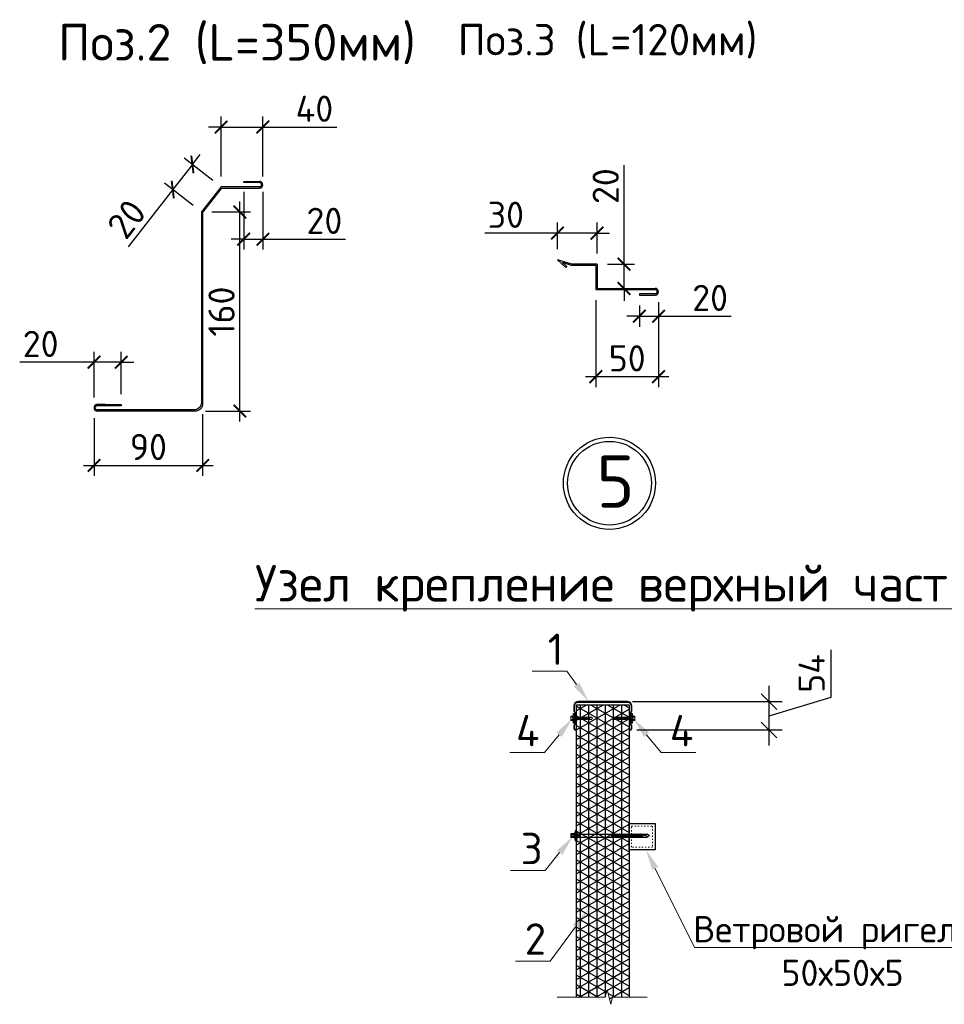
# Model space of a CAD drawing. Header units: millimetres. Extents: x 2842173 to 10151342, y -218675 to 375325.
# Tile 78 of 107: x 2942642 to 2951470, y 118609 to 128011. Entities that reach past the tile are written whole.
import ezdxf
from ezdxf import colors
from ezdxf.entities.mleader import LeaderData, LeaderLine
from ezdxf.math import Vec2, Vec3

# ---------------------------------------------------------------- set-up
doc = ezdxf.new("R2010")
doc.units = ezdxf.units.MM
doc.linetypes.add('ACAD_ISO03W100', pattern=[30, 12, -18])
doc.layers.get('Defpoints').update_dxf_attribs({"color": 255})
for name, color, linetype, lineweight in [('0_Ном._пера__1', 7, 'Continuous', 15), ('Аннотация_Ном._пера__7', 7, 'Continuous', 15), ('СО_штриховка_Ном._пера__1', 7, 'Continuous', 15)]:
    doc.layers.add(name, color=color, linetype=linetype, lineweight=lineweight)
doc.layers.add('_0', color=7, linetype='Continuous')
for name, color, linetype, lineweight, true_color in [('Аннотация_Ном._пера__8', 7, 'Continuous', 15, 0xa80f02), ('Линии_Ном._пера__28', 7, 'Continuous', 30, 0xa80f02), ('Линии_Ном._пера__29', 7, 'Continuous', 30, 0x3dad99), ('СО_штриховка_Ном._пера__154', 7, 'Continuous', 20, 0xbd8b17)]:
    doc.layers.add(name, color=color, linetype=linetype, lineweight=lineweight, true_color=true_color)
doc.styles.add('4ertejniy', font='isocpeur.ttf')
doc.styles.add('GOST 2.304', font='isocpeui.ttf')
doc.styles.add('ICOCPEUR', font='isocpeur.ttf')
doc.styles.add('ISOCPEUR', font='isocpeur.ttf')
doc.dimstyles.new('MK-100', dxfattribs={"dimscale": 100, "dimtxt": 3, "dimasz": 1.2, "dimexe": 1, "dimexo": 1, "dimgap": 0.5, "dimtad": 1, "dimdec": 0, "dimzin": 9, "dimdsep": 46, "dimtxsty": 'GOST 2.304', "dimblk": 'ARCHTICK', "dimcen": 1, "dimdle": 1, "dimclrt": 256, "dimadec": 0, "dimazin": 0, "dimtfac": 1, "dimtdec": 0, "dimtix": 1, "dimtmove": 0, "dimatfit": 1, "dimfxl": 2, "dimtolj": 1, "dimtzin": 0, "dimarcsym": 0})
doc.dimstyles.new('Z 1 20', dxfattribs={"dimscale": 100, "dimtxt": 3, "dimasz": 2.5, "dimexe": 1.25, "dimexo": 0.625, "dimtad": 1, "dimdec": 0, "dimlfac": 0.2, "dimrnd": 0.001, "dimtxsty": '4ertejniy', "dimblk": 'OBLIQUE', "dimcen": 2.5, "dimdle": 2, "dimclrt": 256, "dimadec": 0, "dimazin": 2, "dimtfac": 0.75, "dimtdec": 0, "dimtmove": 1, "dimatfit": 3, "dimldrblk": 'OBLIQUE', "dimfxl": 1, "dimtfill": 1, "dimtolj": 1, "dimarcsym": 1})
pattern_1 = [(225, (7562150.559, 1978584.289), (7.7060862, -7.7060862), []), (315, (7562150.559, 1978584.289), (7.7060862, 7.7060862), [])]

# ---------------------------------------------------------------- blocks, each defined once
blk = doc.blocks.new('_ArchTick')
at = {"color": 0, "linetype": 'ByBlock', "const_width": 0.15}
blk.add_lwpolyline([(-0.5, -0.5), (0.5, 0.5)], dxfattribs=at)
blk = doc.blocks.new('*D521')
at = {"color": 0, "lineweight": -2, "ltscale": 15, "transparency": 16777216}
for p, q in [((2943351.6, 124404.7), (2943351.6, 124839.8)), ((2943610.4, 124436.5), (2943610.4, 124839.8)), ((2943351.6, 124739.8), (2942641.6, 124739.8)), ((2943610.4, 124739.8), (2943351.6, 124739.8)), ((2943610.4, 124739.8), (2943730.4, 124739.8))]:
    blk.add_line(p, q, dxfattribs=at)
at = {"layer": 'Defpoints', "color": 0, "ltscale": 15, "transparency": 16777216}
for p in [(2943610.4, 124739.8), (2943351.6, 124304.7), (2943610.4, 124336.5)]:
    blk.add_point(p, dxfattribs=at)
at = {"color": 0, "lineweight": -2, "ltscale": 15, "transparency": 16777216, "xscale": 119.9999999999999, "yscale": 119.9999999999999, "zscale": 119.9999999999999}
blk.add_blockref('_ArchTick', (2943351.6, 124739.8), dxfattribs=at)
at = {"color": 0, "lineweight": -2, "ltscale": 15, "transparency": 16777216, "xscale": 119.9999999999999, "yscale": 119.9999999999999, "zscale": 119.9999999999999, "rotation": 180}
blk.add_blockref('_ArchTick', (2943610.4, 124739.8), dxfattribs=at)
at = {"ltscale": 15, "transparency": 16777216, "insert": (2942841.6, 124914.8), "char_height": 250, "attachment_point": 5, "style": 'ICOCPEUR'}
blk.add_mtext('\\A1;20', dxfattribs=at)
blk = doc.blocks.new('*D522')
at = {"color": 0, "lineweight": -2, "ltscale": 15, "transparency": 16777216}
for p, q in [((2943351.6, 124204.5), (2943351.6, 123655.4)), ((2944388.6, 124244.7), (2944388.6, 123655.4)), ((2943251.6, 123755.4), (2944488.6, 123755.4))]:
    blk.add_line(p, q, dxfattribs=at)
at = {"layer": 'Defpoints', "color": 0, "ltscale": 15, "transparency": 16777216}
for p in [(2943351.6, 124304.5), (2944388.6, 124344.7), (2944388.6, 123755.4)]:
    blk.add_point(p, dxfattribs=at)
at = {"color": 0, "lineweight": -2, "ltscale": 15, "transparency": 16777216, "xscale": 119.9999999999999, "yscale": 119.9999999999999, "zscale": 119.9999999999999, "rotation": 180}
blk.add_blockref('_ArchTick', (2943351.6, 123755.4), dxfattribs=at)
at = {"color": 0, "lineweight": -2, "ltscale": 15, "transparency": 16777216, "xscale": 119.9999999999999, "yscale": 119.9999999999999, "zscale": 119.9999999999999}
blk.add_blockref('_ArchTick', (2944388.6, 123755.4), dxfattribs=at)
at = {"ltscale": 15, "transparency": 16777216, "insert": (2943870.1, 123930.4), "char_height": 250, "attachment_point": 5, "style": 'ICOCPEUR'}
blk.add_mtext('\\A1;90', dxfattribs=at)
blk = doc.blocks.new('*D523')
at = {"color": 0, "lineweight": -2, "ltscale": 15, "transparency": 16777216}
for p, q in [((2944743.9, 124172.7), (2944743.9, 126274.6)), ((2944476.6, 126174.6), (2944843.9, 126174.6)), ((2944416.6, 124272.7), (2944843.9, 124272.7))]:
    blk.add_line(p, q, dxfattribs=at)
at = {"layer": 'Defpoints', "color": 0, "ltscale": 15, "transparency": 16777216}
for p in [(2944376.6, 126174.6), (2944743.9, 126174.6), (2944316.6, 124272.7)]:
    blk.add_point(p, dxfattribs=at)
at = {"color": 0, "lineweight": -2, "ltscale": 15, "transparency": 16777216, "xscale": 119.9999999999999, "yscale": 119.9999999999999, "zscale": 119.9999999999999}
for p, rotation in [((2944743.9, 126174.6), 90), ((2944743.9, 124272.7), 270)]:
    blk.add_blockref('_ArchTick', p, dxfattribs=dict(at, rotation=rotation))
at = {"ltscale": 15, "transparency": 16777216, "insert": (2944568.9, 125223.7), "char_height": 250, "attachment_point": 5, "rotation": 90, "style": 'ICOCPEUR'}
blk.add_mtext('\\A1;160', dxfattribs=at)
blk = doc.blocks.new('*D524')
at = {"color": 0, "lineweight": -2, "ltscale": 15, "transparency": 16777216}
for p, q in [((2944485.2, 126476), (2944211.7, 126689.6)), ((2944290.5, 126628.1), (2944364.3, 126722.6)), ((2944290.5, 126628.1), (2944103.1, 126388.3)), ((2944297.8, 126236.2), (2944024.3, 126449.9)), ((2944103.1, 126388.3), (2943676.9, 125842.7))]:
    blk.add_line(p, q, dxfattribs=at)
at = {"layer": 'Defpoints', "color": 0, "ltscale": 15, "transparency": 16777216}
for p in [(2944290.5, 126628.1), (2944564, 126414.4), (2944376.6, 126174.6)]:
    blk.add_point(p, dxfattribs=at)
at = {"color": 0, "lineweight": -2, "ltscale": 15, "transparency": 16777216, "xscale": 119.9999999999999, "yscale": 119.9999999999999, "zscale": 119.9999999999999}
for p, rotation in [((2944290.5, 126628.1), 232.0015216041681), ((2944103.1, 126388.3), 52.00152160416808)]:
    blk.add_blockref('_ArchTick', p, dxfattribs=dict(at, rotation=rotation))
at = {"ltscale": 15, "transparency": 16777216, "insert": (2943662.1, 126108), "char_height": 250, "attachment_point": 5, "rotation": 52.00152, "style": 'ICOCPEUR'}
blk.add_mtext('\\A1;20', dxfattribs=at)
blk = doc.blocks.new('*D525')
at = {"color": 0, "lineweight": -2, "ltscale": 15, "transparency": 16777216}
for p, q in [((2944564, 126514.4), (2944564, 127085.4)), ((2944963.3, 126514.4), (2944963.3, 127085.4)), ((2944564, 126985.4), (2944444, 126985.4)), ((2944564, 126985.4), (2944963.3, 126985.4)), ((2944963.3, 126985.4), (2945668.2, 126985.4))]:
    blk.add_line(p, q, dxfattribs=at)
at = {"layer": 'Defpoints', "color": 0, "ltscale": 15, "transparency": 16777216}
for p in [(2944963.3, 126985.4), (2944564, 126414.4), (2944963.3, 126414.4)]:
    blk.add_point(p, dxfattribs=at)
at = {"color": 0, "lineweight": -2, "ltscale": 15, "transparency": 16777216, "xscale": 119.9999999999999, "yscale": 119.9999999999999, "zscale": 119.9999999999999}
blk.add_blockref('_ArchTick', (2944564, 126985.4), dxfattribs=at)
at = {"color": 0, "lineweight": -2, "ltscale": 15, "transparency": 16777216, "xscale": 119.9999999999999, "yscale": 119.9999999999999, "zscale": 119.9999999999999, "rotation": 180}
blk.add_blockref('_ArchTick', (2944963.3, 126985.4), dxfattribs=at)
at = {"ltscale": 15, "transparency": 16777216, "insert": (2945455.7, 127160.4), "char_height": 250, "attachment_point": 5, "style": 'ICOCPEUR'}
blk.add_mtext('\\A1;40', dxfattribs=at)
blk = doc.blocks.new('*D526')
at = {"color": 0, "lineweight": -2, "ltscale": 15, "transparency": 16777216}
for p, q in [((2944780.4, 126366.6), (2944780.4, 125815)), ((2944963.3, 126366.6), (2944963.3, 125815)), ((2944780.4, 125915), (2944660.4, 125915)), ((2944780.4, 125915), (2944963.3, 125915)), ((2944963.3, 125915), (2945751, 125915))]:
    blk.add_line(p, q, dxfattribs=at)
at = {"layer": 'Defpoints', "color": 0, "ltscale": 15, "transparency": 16777216}
for p in [(2944780.4, 126466.6), (2944963.3, 126466.6), (2944963.3, 125915)]:
    blk.add_point(p, dxfattribs=at)
at = {"color": 0, "lineweight": -2, "ltscale": 15, "transparency": 16777216, "xscale": 119.9999999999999, "yscale": 119.9999999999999, "zscale": 119.9999999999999}
blk.add_blockref('_ArchTick', (2944780.4, 125915), dxfattribs=at)
at = {"color": 0, "lineweight": -2, "ltscale": 15, "transparency": 16777216, "xscale": 119.9999999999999, "yscale": 119.9999999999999, "zscale": 119.9999999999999, "rotation": 180}
blk.add_blockref('_ArchTick', (2944963.3, 125915), dxfattribs=at)
at = {"ltscale": 15, "transparency": 16777216, "insert": (2945551, 126090), "char_height": 250, "attachment_point": 5, "style": 'ICOCPEUR'}
blk.add_mtext('\\A1;20', dxfattribs=at)
blk = doc.blocks.new('*D527')
at = {"color": 0, "lineweight": -2, "ltscale": 15, "transparency": 16777216}
for p, q in [((2947775.8, 125818), (2947775.8, 126072.6)), ((2948154.1, 125776.7), (2948154.1, 126072.6)), ((2947775.8, 125972.6), (2947083.5, 125972.6)), ((2948154.1, 125972.6), (2947775.8, 125972.6)), ((2948154.1, 125972.6), (2948274.1, 125972.6))]:
    blk.add_line(p, q, dxfattribs=at)
at = {"layer": 'Defpoints', "color": 0, "ltscale": 15, "transparency": 16777216}
for p in [(2948154.1, 125972.6), (2947775.8, 125718), (2948154.1, 125676.7)]:
    blk.add_point(p, dxfattribs=at)
at = {"color": 0, "lineweight": -2, "ltscale": 15, "transparency": 16777216, "xscale": 119.9999999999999, "yscale": 119.9999999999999, "zscale": 119.9999999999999}
blk.add_blockref('_ArchTick', (2947775.8, 125972.6), dxfattribs=at)
at = {"color": 0, "lineweight": -2, "ltscale": 15, "transparency": 16777216, "xscale": 119.9999999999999, "yscale": 119.9999999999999, "zscale": 119.9999999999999, "rotation": 180}
blk.add_blockref('_ArchTick', (2948154.1, 125972.6), dxfattribs=at)
at = {"ltscale": 15, "transparency": 16777216, "insert": (2947283.5, 126147.6), "char_height": 250, "attachment_point": 5, "style": 'ICOCPEUR'}
blk.add_mtext('\\A1;30', dxfattribs=at)
blk = doc.blocks.new('*D528')
at = {"color": 0, "lineweight": -2, "ltscale": 15, "transparency": 16777216}
for p, q in [((2948412.2, 125676.7), (2948412.2, 126621.4)), ((2948254.1, 125676.7), (2948512.2, 125676.7)), ((2948412.2, 125444.9), (2948412.2, 125676.7)), ((2948254.1, 125444.9), (2948512.2, 125444.9)), ((2948412.2, 125444.9), (2948412.2, 125324.9))]:
    blk.add_line(p, q, dxfattribs=at)
at = {"layer": 'Defpoints', "color": 0, "ltscale": 15, "transparency": 16777216}
for p in [(2948154.1, 125676.7), (2948154.1, 125444.9), (2948412.2, 125444.9)]:
    blk.add_point(p, dxfattribs=at)
at = {"color": 0, "lineweight": -2, "ltscale": 15, "transparency": 16777216, "xscale": 119.9999999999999, "yscale": 119.9999999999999, "zscale": 119.9999999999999}
for p, rotation in [((2948412.2, 125676.7), 270), ((2948412.2, 125444.9), 90)]:
    blk.add_blockref('_ArchTick', p, dxfattribs=dict(at, rotation=rotation))
at = {"ltscale": 15, "transparency": 16777216, "insert": (2948237.2, 126421.4), "char_height": 250, "attachment_point": 5, "rotation": 90, "style": 'ICOCPEUR'}
blk.add_mtext('\\A1;20', dxfattribs=at)
blk = doc.blocks.new('*D529')
at = {"color": 0, "lineweight": -2, "ltscale": 15, "transparency": 16777216}
for p, q in [((2948142.5, 125333.3), (2948142.5, 124502.1)), ((2948741.3, 125313.1), (2948741.3, 124502.1)), ((2948042.5, 124602.1), (2948841.3, 124602.1))]:
    blk.add_line(p, q, dxfattribs=at)
at = {"layer": 'Defpoints', "color": 0, "ltscale": 15, "transparency": 16777216}
for p in [(2948142.5, 125433.3), (2948741.3, 125413.1), (2948741.3, 124602.1)]:
    blk.add_point(p, dxfattribs=at)
at = {"color": 0, "lineweight": -2, "ltscale": 15, "transparency": 16777216, "xscale": 119.9999999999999, "yscale": 119.9999999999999, "zscale": 119.9999999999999, "rotation": 180}
blk.add_blockref('_ArchTick', (2948142.5, 124602.1), dxfattribs=at)
at = {"color": 0, "lineweight": -2, "ltscale": 15, "transparency": 16777216, "xscale": 119.9999999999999, "yscale": 119.9999999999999, "zscale": 119.9999999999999}
blk.add_blockref('_ArchTick', (2948741.3, 124602.1), dxfattribs=at)
at = {"ltscale": 15, "transparency": 16777216, "insert": (2948441.9, 124777.1), "char_height": 250, "attachment_point": 5, "style": 'ICOCPEUR'}
blk.add_mtext('\\A1;50', dxfattribs=at)
blk = doc.blocks.new('*D530')
at = {"color": 0, "lineweight": -2, "ltscale": 15, "transparency": 16777216}
for p, q in [((2948558.3, 125281.1), (2948558.3, 125079.1)), ((2948741.3, 125313), (2948741.3, 125079.1)), ((2948558.3, 125179.1), (2948438.3, 125179.1)), ((2948558.3, 125179.1), (2948741.3, 125179.1)), ((2948741.3, 125179.1), (2949433.7, 125179.1))]:
    blk.add_line(p, q, dxfattribs=at)
at = {"layer": 'Defpoints', "color": 0, "ltscale": 15, "transparency": 16777216}
for p in [(2948558.3, 125381.1), (2948741.3, 125413), (2948741.3, 125179.1)]:
    blk.add_point(p, dxfattribs=at)
at = {"color": 0, "lineweight": -2, "ltscale": 15, "transparency": 16777216, "xscale": 119.9999999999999, "yscale": 119.9999999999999, "zscale": 119.9999999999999}
blk.add_blockref('_ArchTick', (2948558.3, 125179.1), dxfattribs=at)
at = {"color": 0, "lineweight": -2, "ltscale": 15, "transparency": 16777216, "xscale": 119.9999999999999, "yscale": 119.9999999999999, "zscale": 119.9999999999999, "rotation": 180}
blk.add_blockref('_ArchTick', (2948741.3, 125179.1), dxfattribs=at)
at = {"ltscale": 15, "transparency": 16777216, "insert": (2949233.7, 125354.1), "char_height": 250, "attachment_point": 5, "style": 'ICOCPEUR'}
blk.add_mtext('\\A1;20', dxfattribs=at)
blk = doc.blocks.new('rge')
at = {"ltscale": 6}
for p, q in [((187822.3, 37459.8), (187819.3, 37455.5)), ((187819.3, 37320.8), (187819.3, 37455.5)), ((187823.8, 37457.6), (187821.6, 37447.7)), ((187822.3, 37459.8), (187825.3, 37455.5)), ((187825.3, 37320.8), (187825.3, 37455.5)), ((187821.6, 37447.7), (187819.3, 37449.5)), ((187818.8, 37315.8), (187818.8, 37309.8)), ((187818.8, 37309.8), (187825.8, 37309.8)), ((187820.8, 37315.8), (187820.8, 37309.8)), ((187823.8, 37315.8), (187823.8, 37309.8)), ((187825.8, 37315.8), (187825.8, 37309.8))]:
    blk.add_line(p, q, dxfattribs=at)
for points in [[(187813.3, 37317.8), (187831.3, 37317.8), (187831.3, 37319.3), (187813.3, 37319.3)], [(187814.8, 37320.8), (187829.8, 37320.8), (187829.8, 37319.3), (187814.8, 37319.3)], [(187816.8, 37316.8), (187827.8, 37316.8), (187827.8, 37317.8), (187816.8, 37317.8)], [(187818.3, 37315.8), (187826.3, 37315.8), (187826.3, 37316.8), (187818.3, 37316.8)]]:
    blk.add_lwpolyline(points, close=True, dxfattribs=at)
for centre in [(187822.3, 37446.8), (187822.3, 37446.1), (187822.3, 37445.3), (187822.3, 37444.6), (187822.3, 37443.8), (187822.3, 37443.1), (187822.3, 37442.4), (187822.3, 37441.6), (187822.3, 37440.9), (187822.3, 37440.1), (187822.3, 37439.4), (187822.3, 37438.6), (187822.3, 37437.9), (187822.3, 37437.2), (187822.3, 37436.4), (187822.3, 37435.7), (187822.3, 37434.9), (187822.3, 37434.2), (187822.3, 37433.5), (187822.3, 37432.7), (187822.3, 37432), (187822.3, 37431.2), (187822.3, 37430.5), (187822.3, 37429.8), (187822.3, 37429), (187822.3, 37428.3), (187822.3, 37427.5), (187822.3, 37426.8), (187822.3, 37426), (187822.3, 37425.3), (187822.3, 37424.6), (187822.3, 37423.8), (187822.3, 37423.1), (187822.3, 37422.3), (187822.3, 37421.6), (187822.3, 37420.9), (187822.3, 37420.1), (187822.3, 37419.4), (187822.3, 37418.6), (187822.3, 37417.9), (187822.3, 37417.2), (187822.3, 37416.4), (187822.3, 37415.7), (187822.3, 37414.9), (187822.3, 37414.2), (187822.3, 37413.4), (187822.3, 37412.7), (187822.3, 37412), (187822.3, 37411.2), (187822.3, 37410.5), (187822.3, 37409.7), (187822.3, 37409), (187822.3, 37408.3), (187822.3, 37407.5), (187822.3, 37406.8), (187822.3, 37406), (187822.3, 37405.3), (187822.3, 37404.5), (187822.3, 37403.8), (187822.3, 37403.1), (187822.3, 37402.3), (187822.3, 37401.6), (187822.3, 37400.8), (187822.3, 37400.1), (187822.3, 37399.4), (187822.3, 37398.6), (187822.3, 37397.9), (187822.3, 37397.1), (187822.3, 37396.4), (187822.3, 37395.6), (187822.3, 37394.9), (187822.3, 37394.2), (187822.3, 37393.4), (187822.3, 37392.7), (187822.3, 37391.9), (187822.3, 37391.2), (187822.3, 37390.5), (187822.3, 37389.7), (187822.3, 37389), (187822.3, 37388.2), (187822.3, 37387.5), (187822.3, 37326.1), (187822.3, 37325.4), (187822.3, 37324.7), (187822.3, 37323.9), (187822.3, 37323.2), (187822.3, 37322.4), (187822.3, 37321.7), (187822.3, 37321)]:
    blk.add_ellipse(centre, major_axis=(3.58, 0.12), ratio=0.052802, start_param=-0.580936, end_param=3.718868, dxfattribs=at)
blk = doc.blocks.new('DRRRRRGGGRF')
at = {"layer": 'СО_штриховка_Ном._пера__154', "linetype": 'Continuous', "lineweight": 20, "true_color": 0xbd8b17}
h = blk.add_hatch(dxfattribs=at)
h.set_pattern_fill('ANSI37', color=42, scale=0.272255, angle=-90, style=0, pattern_type=2)
h.set_pattern_definition(pattern_1)
h.paths.add_polyline_path([(7654792.9, 1960708.1), (7654792.9, 1960741.1), (7654774.9, 1960741.1), (7654774.9, 1960708.1)])
h = blk.add_hatch(dxfattribs=at)
h.set_pattern_fill('ANSI37', color=42, scale=0.272255, angle=-90, style=0, pattern_type=2)
h.set_pattern_definition(pattern_1)
h.paths.add_polyline_path([(7654792.9, 1960651), (7654792.9, 1960684.1), (7654774.9, 1960684.1), (7654774.9, 1960651)])
at = {"layer": '0_Ном._пера__1', "color": 7, "linetype": 'Continuous', "lineweight": 15}
for p, q in [((7654647.9, 1960684.1), (7654624.3, 1960708.1)), ((7654660.7, 1960684.1), (7654637, 1960708.1)), ((7654672.7, 1960684.1), (7654649, 1960708.1)), ((7654684.8, 1960684.1), (7654661.1, 1960708.1)), ((7654696.8, 1960684.1), (7654673.1, 1960708.1)), ((7654708.8, 1960684.1), (7654685.1, 1960708.1)), ((7654720.8, 1960684.1), (7654697.1, 1960708.1)), ((7654732.8, 1960684.1), (7654709.1, 1960708.1)), ((7654744.8, 1960684.1), (7654721.1, 1960708.1)), ((7654756.8, 1960684.1), (7654733.2, 1960708.1)), ((7654769.7, 1960684.1), (7654746, 1960708.1)), ((7654780.9, 1960684.1), (7654757.2, 1960708.1)), ((7654792.9, 1960684.1), (7654769.2, 1960708.1)), ((7654816.7, 1960708.1), (7654798.8, 1960708.1)), ((7654816.8, 1960684.1), (7654798.9, 1960684.1))]:
    blk.add_line(p, q, dxfattribs=at)
at = {"layer": '0_Ном._пера__1', "color": 7, "linetype": 'Continuous', "lineweight": 15, "flags": 128}
blk.add_lwpolyline([(7654792.9, 1960684.1), (7654618.7, 1960684.1), (7654611.3, 1960696.1), (7654618.7, 1960708.1), (7654792.9, 1960708.1)], dxfattribs=at)
for points in [[(7654798.9, 1960669.7), (7654798.9, 1960722.4), (7654792.9, 1960722.4), (7654792.9, 1960669.7)], [(7654816.8, 1960675.7), (7654816.8, 1960716.4), (7654798.9, 1960716.4), (7654798.9, 1960675.7)]]:
    blk.add_lwpolyline(points, close=True, dxfattribs=at)
at = {"layer": 'СО_штриховка_Ном._пера__1', "color": 7, "linetype": 'Continuous', "lineweight": 15}
for p, q in [((7654739.7, 1960708.1), (7654757.7, 1960708.1)), ((7654739.7, 1960684.1), (7654757.7, 1960684.1)), ((7654774.9, 1960741.1), (7654792.9, 1960741.1)), ((7654774.9, 1960708.1), (7654774.9, 1960741.1)), ((7654774.9, 1960651), (7654774.9, 1960684.1)), ((7654792.9, 1960741.1), (7654792.9, 1960708.1)), ((7654792.9, 1960684.1), (7654792.9, 1960651)), ((7654792.9, 1960651), (7654774.9, 1960651))]:
    blk.add_line(p, q, dxfattribs=at)
blk = doc.blocks.new('_Oblique')
at = {"color": 0, "linetype": 'ByBlock', "lineweight": -2}
blk.add_line((-0.5, -0.5), (0.5, 0.5), dxfattribs=at)
blk = doc.blocks.new('*D562')
at = {"color": 0, "linetype": 'Continuous', "lineweight": -2, "ltscale": 15, "transparency": 16777216}
for p, q in [((2950390.9, 121542.7), (2950390.9, 121992.7)), ((2949797.1, 121079.1), (2949797.1, 121650.1)), ((2948491.6, 121500.1), (2949922.1, 121500.1)), ((2949797.1, 121364.6), (2950390.9, 121542.7)), ((2948534.2, 121229.1), (2949922.1, 121229.1))]:
    blk.add_line(p, q, dxfattribs=at)
at = {"layer": 'Defpoints', "color": 0, "linetype": 'Continuous', "ltscale": 15, "transparency": 16777216}
for p in [(2948429.1, 121500.1), (2949797.1, 121500.1), (2948471.7, 121229.1)]:
    blk.add_point(p, dxfattribs=at)
at = {"color": 0, "linetype": 'Continuous', "lineweight": -2, "ltscale": 15, "transparency": 16777216, "xscale": 150, "yscale": 150, "zscale": 150}
for p, rotation in [((2949797.1, 121500.1), 90), ((2949797.1, 121229.1), 270)]:
    blk.add_blockref('_Oblique', p, dxfattribs=dict(at, rotation=rotation))
at = {"linetype": 'Continuous', "lineweight": 25, "ltscale": 15, "transparency": 16777216, "insert": (2950203.4, 121767.7), "char_height": 250, "attachment_point": 5, "rotation": 90, "style": 'ICOCPEUR', "bg_fill": 3, "box_fill_scale": 1.1, "bg_fill_color": 256, "bg_fill_true_color": 13158600, "bg_fill_transparency": 0}
blk.add_mtext('\\A1;54', dxfattribs=at)

msp = doc.modelspace()

# ---------------------------------------------------------------- hatches: boundary and pattern name
at = {"ltscale": 6}
h = msp.add_hatch(dxfattribs=at)
h.set_pattern_fill('NET3', color=256, scale=25, angle=90, style=0)
h.set_pattern_definition([(90, (-4702087.86, -1839281.41), (-79.375, 5e-15), []), (150, (-4702087.86, -1839281.41), (-39.6875, -68.7407664), []), (210, (-4702087.86, -1839281.41), (39.6875, -68.7407664), [])])
h.paths.add_polyline_path([(2948459.64, 121469.591), (2947959.64, 121469.591), (2947959.64, 118678.591), (2948232.619, 118678.591), (2948249.975, 118748.016), (2948284.688, 118609.166), (2948302.044, 118678.591), (2948459.64, 118678.591)])

# ---------------------------------------------------------------- linework, layer by layer
at = {"color": 250, "linetype": 'Continuous', "lineweight": 30, "ltscale": 15}
msp.add_lwpolyline([(2948459.64, 120335.412), (2948709.64, 120335.412), (2948709.64, 120085.412), (2948459.64, 120085.412)], close=True, dxfattribs=at)
at = {"color": 0, "linetype": 'ACAD_ISO03W100', "lineweight": 9}
msp.add_lwpolyline([(2948484.64, 120310.412), (2948684.64, 120310.412), (2948684.64, 120110.412), (2948484.64, 120110.412)], close=True, dxfattribs=at)
msp.add_circle((2948273.09, 123584.363), 440)
at = {"lineweight": 30}
msp.add_circle((2948273.09, 123584.363), 400, dxfattribs=at)
at = {"layer": '_0', "color": 250, "lineweight": 25, "ltscale": 10}
msp.add_lwpolyline([(2947959.64, 118678.591), (2947959.64, 121469.591), (2948459.64, 121469.591), (2948459.64, 118678.591)], dxfattribs=at)
at = {"layer": 'Линии_Ном._пера__28', "color": 14, "linetype": 'Continuous', "lineweight": 30, "true_color": 0xa80f02}
msp.add_lwpolyline([(2947978.127, 121495.091), (2948441.153, 121495.091, -0.41421356), (2948481.153, 121455.091), (2948481.153, 121413.639, -0.1305202), (2948479.177, 121406.197), (2948470.423, 121390.878, 0.1305202), (2948468.446, 121383.435), (2948468.446, 121293.512, 0.1394708), (2948470.692, 121285.617), (2948478.915, 121272.334, -0.13858397), (2948481.161, 121264.49), (2948481.361, 121241.731, -0.941004), (2948464.539, 121242.106), (2948464.452, 121280.88), (2948459.616, 121280.873), (2948459.702, 121242.942, 1.05089954), (2948486.195, 121242.898), (2948485.987, 121266.196, 0.13855512), (2948483.741, 121274.037), (2948475.692, 121287.039, -0.1394708), (2948473.446, 121294.934), (2948473.446, 121382.108, -0.1305202), (2948475.423, 121389.55), (2948484.177, 121404.869, 0.1305202), (2948486.153, 121412.312), (2948486.153, 121455.091, 0.41421356), (2948441.153, 121500.091), (2947978.127, 121500.091, 0.41421356), (2947933.127, 121455.091), (2947933.127, 121412.312, 0.1305202), (2947935.103, 121404.869), (2947943.857, 121389.55, -0.1305202), (2947945.834, 121382.108), (2947945.834, 121294.934, -0.1394708), (2947943.588, 121287.039), (2947935.539, 121274.037, 0.13855512), (2947933.293, 121266.196), (2947933.085, 121242.898, 1.05089954), (2947959.578, 121242.942), (2947959.664, 121280.873), (2947954.828, 121280.88), (2947954.741, 121242.106, -0.941004), (2947937.92, 121241.731), (2947938.119, 121264.49, -0.13858397), (2947940.365, 121272.334), (2947948.588, 121285.617, 0.1394708), (2947950.834, 121293.512), (2947950.834, 121383.435, 0.1305202), (2947948.857, 121390.878), (2947940.103, 121406.197, -0.1305202), (2947938.127, 121413.639), (2947938.127, 121455.091, -0.41421356)], format="xyb", close=True, dxfattribs=at)
at = {"layer": 'Линии_Ном._пера__29', "color": 135, "linetype": 'Continuous', "lineweight": 30, "true_color": 0x3dad99}
for p, q in [((2944563.954, 126414.408), (2944376.634, 126174.636)), ((2948142.528, 125665.071), (2948142.528, 125433.307)), ((2948154.127, 125676.669), (2948154.127, 125444.905)), ((2948142.528, 125433.307), (2948709.315, 125433.307)), ((2948154.127, 125444.905), (2948709.373, 125444.905)), ((2948709.526, 125392.733), (2948558.342, 125392.733)), ((2948558.342, 125392.733), (2948558.342, 125381.113)), ((2948558.342, 125381.113), (2948709.526, 125381.113)), ((2943458.95, 124336.54), (2943383.359, 124336.54))]:
    msp.add_line(p, q, dxfattribs=at)
for points in [[(2944931.57, 126454.982), (2944780.386, 126454.982), (2944780.386, 126466.602), (2944931.57, 126466.602)], [(2944385.354, 126163.037), (2944572.674, 126402.81), (2944931.417, 126402.81)], [(2948154.127, 125676.669), (2947913.864, 125676.669), (2947775.842, 125718.029), (2947856.594, 125645.374)], [(2948142.528, 125665.071), (2947910.764, 125665.071), (2947823.619, 125691.185), (2947864.62, 125654.295)], [(2947864.62, 125654.295), (2947856.594, 125645.374)], [(2943383.359, 124336.54), (2943610.383, 124336.54), (2943610.383, 124324.92), (2943383.359, 124324.92)]]:
    msp.add_lwpolyline(points, dxfattribs=at)
for points in [[(2944931.32, 126414.408), (2944563.954, 126414.408), (2944376.634, 126174.636), (2944376.634, 124356.346, -0.41421356), (2944304.634, 124284.346), (2943383.608, 124284.346)], [(2944388.634, 126174.636), (2944388.634, 124344.748, -0.41421356), (2944316.634, 124272.748), (2943383.096, 124272.748)]]:
    msp.add_lwpolyline(points, format="xyb", dxfattribs=at)
for centre, radius, start, end in [((2944931.07, 126434.658), 20.251, 270.7077165, 89.185811), ((2944931.453, 126434.713), 31.889, 269.8290978, 89.7906452), ((2948709.409, 125413.002), 31.889, 270.2093548, 90.1709023), ((2948709.026, 125413.057), 20.251, 270.814189, 89.185811), ((2943383.475, 124304.651), 31.889, 90.2093548, 213.7201277), ((2943383.475, 124304.651), 31.889, 90.2093548, 270.1709023), ((2943383.858, 124304.596), 20.251, 90.814189, 269.2922835)]:
    msp.add_arc(centre, radius, start, end, dxfattribs=at)
at = {"layer": 'СО_штриховка_Ном._пера__1', "color": 7, "linetype": 'Continuous', "lineweight": 15, "flags": 128}
msp.add_lwpolyline([(2948631.571, 118678.591), (2948302.044, 118678.591), (2948284.688, 118609.166), (2948249.975, 118748.016), (2948232.619, 118678.591), (2947775.004, 118678.591)], dxfattribs=at)

# ---------------------------------------------------------------- block references
at = {"xscale": 5, "yscale": 5, "zscale": 5, "rotation": 270}
msp.add_blockref('rge', (2761355.855, 1059330.948), dxfattribs=at)
at = {"layer": '_0', "color": 250, "lineweight": 30, "xscale": -1}
msp.add_blockref('DRRRRRGGGRF', (10602720.705, -1839355.909), dxfattribs=at)
at = {"layer": '_0', "color": 250, "lineweight": 30}
msp.add_blockref('DRRRRRGGGRF', (-4706301.424, -1839355.909), dxfattribs=at)

# ---------------------------------------------------------------- texts
at = {"insert": (2948148.479, 123600.273), "char_height": 500, "attachment_point": 4, "style": 'ICOCPEUR'}
msp.add_mtext('\\A1;5', dxfattribs=at)
at = {"layer": 'Аннотация_Ном._пера__7', "color": 5, "linetype": 'Continuous', "lineweight": 15, "insert": (2944887.312, 122804.473), "char_height": 350, "attachment_point": 1, "style": 'ICOCPEUR'}
msp.add_mtext('\\A1;{\\LУзел крепление верхный часть СП}', dxfattribs=at)
at = {"layer": 'Аннотация_Ном._пера__8', "color": 14, "linetype": 'Continuous', "lineweight": 15, "true_color": 0xa80f02, "attachment_point": 1, "style": 'ICOCPEUR'}
for s, insert, char_height in [('\\A1;Поз.2 (L=350мм)', (2943006.963, 127970.026), 350), ('\\A1;Поз.3 (L=120мм)', (2946824.575, 127970.026), 300)]:
    msp.add_mtext(s, dxfattribs=dict(at, insert=insert, char_height=char_height))

# ---------------------------------------------------------------- dimensions: what is measured, and where the dimension line sits
at = {"ltscale": 15}
for base, p1, p2, text, picture, middle in [((2944963.293, 126985.396), (2944563.954, 126414.408), (2944963.293, 126414.408), '40', '*D525', (2945455.674, 126985.396)), ((2944963.342, 125915.037), (2944780.386, 126466.602), (2944963.342, 126466.602), '20', '*D526', (2945550.961, 125915.037)), ((2948154.127, 125972.615), (2947775.842, 125718.029), (2948154.127, 125676.669), '30', '*D527', (2947283.461, 125972.615)), ((2948741.298, 125179.112), (2948558.342, 125381.113), (2948741.298, 125413.002), '20', '*D530', (2949233.679, 125179.112)), ((2943610.383, 124739.784), (2943351.586, 124304.651), (2943610.383, 124336.54), '20', '*D521', (2942841.578, 124739.784))]:
    dim = msp.add_linear_dim(base=base, p1=p1, p2=p2, text=text, dimstyle='MK-100', override={"dimtxt": 2.5, "dimtxsty": 'ICOCPEUR'}, dxfattribs=at)
    dim.commit()
    dim.dimension.update_dxf_attribs({"geometry": picture, "text_midpoint": middle, "dimtype": 160})
for base, p1, p2, angle, picture, middle, dimtype in [((2944290.459, 126628.075), (2944376.634, 126174.636), (2944563.954, 126414.408), 52.0015216, '*D524', (2943800.008, 126000.293), 161), ((2948412.162, 125444.905), (2948154.127, 125676.669), (2948154.127, 125444.905), 90, '*D528', (2948412.162, 126421.431), 160)]:
    dim = msp.add_linear_dim(base=base, p1=p1, p2=p2, angle=angle, text='20', dimstyle='MK-100', override={"dimtxt": 2.5, "dimtxsty": 'ICOCPEUR'}, dxfattribs=at)
    dim.commit()
    dim.dimension.update_dxf_attribs({"geometry": picture, "text_midpoint": middle, "dimtype": dimtype})
dim = msp.add_linear_dim(base=(2944743.874, 126174.636), p1=(2944316.634, 124272.748), p2=(2944376.634, 126174.636), angle=90, text='160', dimstyle='MK-100', override={"dimtxt": 2.5, "dimtxsty": 'ICOCPEUR'}, dxfattribs=at)
dim.commit()
dim.dimension.update_dxf_attribs({"geometry": '*D523', "text_midpoint": (2944568.874, 125223.692)})
for base, p1, p2, text, picture, middle in [((2948741.298, 124602.146), (2948142.528, 125433.307), (2948741.298, 125413.108), '50', '*D529', (2948441.913, 124777.146)), ((2944388.634, 123755.36), (2943351.586, 124304.546), (2944388.634, 124344.748), '90', '*D522', (2943870.11, 123930.36))]:
    dim = msp.add_linear_dim(base=base, p1=p1, p2=p2, text=text, dimstyle='MK-100', override={"dimtxt": 2.5, "dimtxsty": 'ICOCPEUR'}, dxfattribs=at)
    dim.commit()
    dim.dimension.update_dxf_attribs({"geometry": picture, "text_midpoint": middle})

# ---------------------------------------------------------------- leaders
at = {"color": 0, "linetype": 'ByBlock', "lineweight": 9}
ml = msp.add_multileader_mtext('Standard', dxfattribs=at)
ml.set_content('1', style='ISOCPEUR')
ml.set_leader_properties(lineweight=0)
ml.build(insert=Vec2(0, 0))
ml.multileader.update_dxf_attribs({"text_left_attachment_type": 6, "text_right_attachment_type": 6, "dogleg_length": 100, "arrow_head_size": 200})
ctx = ml.context
ctx.base_point, ctx.char_height, ctx.arrow_head_size, ctx.plane_origin = Vec3(2947672.002, 121789.424), 300, 200, Vec3(2952229.837, 122203.595)
ctx.left_attachment, ctx.right_attachment, ctx.text_align_type = 6, 6, 1
notes = []
notes.append((ctx, [(0, (1, 1, 0), (2947866.002, 121789.424), (-1, 0), 100, [(1, [(2948074.64, 121500.091)], 0, [])])]))
ctx.mtext.insert, ctx.mtext.width, ctx.mtext.alignment, ctx.mtext.flow_direction = Vec3(2947758.434, 122149.424), 3767.60228, 2, 5
ml = msp.add_multileader_mtext('Standard', dxfattribs=at)
ml.set_content('4', style='ISOCPEUR')
ml.set_leader_properties(lineweight=0)
ml.build(insert=Vec2(0, 0))
ml.multileader.update_dxf_attribs({"text_left_attachment_type": 6, "text_right_attachment_type": 6, "dogleg_length": 100, "arrow_head_size": 200})
ctx = ml.context
ctx.base_point, ctx.char_height, ctx.arrow_head_size, ctx.plane_origin = Vec3(2947368.382, 121012.058), 300, 200, Vec3(2952247.874, 121702.937)
ctx.left_attachment, ctx.right_attachment, ctx.text_align_type = 6, 6, 1
notes.append((ctx, [(0, (1, 1, 0), (2947652.382, 121012.058), (-1, 0), 100, [(1, [(2947918.207, 121337.863)], 0, [])])]))
ctx.mtext.insert, ctx.mtext.width, ctx.mtext.alignment, ctx.mtext.flow_direction = Vec3(2947492.996, 121372.058), 3767.60228, 2, 5
ml = msp.add_multileader_mtext('Standard', dxfattribs=at)
ml.set_content('4', style='ISOCPEUR')
ml.set_leader_properties(lineweight=0)
ml.build(insert=Vec2(0, 0))
ml.multileader.update_dxf_attribs({"text_left_attachment_type": 6, "text_right_attachment_type": 6, "dogleg_length": 100, "arrow_head_size": 200})
ctx = ml.context
ctx.base_point, ctx.char_height, ctx.arrow_head_size, ctx.plane_origin = Vec3(2948866.898, 121012.058), 300, 200, Vec3(2944171.406, 121702.937)
ctx.left_attachment, ctx.right_attachment, ctx.text_align_type = 6, 6, 1
notes.append((ctx, [(0, (1, 1, 0), (2948766.898, 121012.058), (1, 0), 100, [(1, [(2948501.074, 121337.863)], 0, [])])]))
ctx.mtext.insert, ctx.mtext.width, ctx.mtext.alignment, ctx.mtext.flow_direction = Vec3(2948961.512, 121372.058), 3767.60228, 2, 5
ml = msp.add_multileader_mtext('Standard', dxfattribs=at)
ml.set_content('3', style='ISOCPEUR')
ml.set_leader_properties(lineweight=0)
ml.build(insert=Vec2(0, 0))
ml.multileader.update_dxf_attribs({"text_left_attachment_type": 6, "text_right_attachment_type": 6, "dogleg_length": 100, "arrow_head_size": 200})
ctx = ml.context
ctx.base_point, ctx.char_height, ctx.arrow_head_size, ctx.plane_origin = Vec3(2947403.882, 119886.558), 300, 200, Vec3(2952253.374, 120577.437)
ctx.left_attachment, ctx.right_attachment, ctx.text_align_type = 6, 6, 1
notes.append((ctx, [(0, (1, 1, 0), (2947657.882, 119886.558), (-1, 0), 100, [(1, [(2947923.707, 120212.363)], 0, [])])]))
ctx.mtext.insert, ctx.mtext.width, ctx.mtext.alignment, ctx.mtext.flow_direction = Vec3(2947529.819, 120246.558), 3767.60228, 2, 5
ml = msp.add_multileader_mtext('Standard', dxfattribs=at)
ml.set_content('{\\fISOCPEUR|b0|i0|c204|p34;\\C256;Ветровой ригель \\C0; 50х50х5 }', style='ISOCPEUR')
ml.set_leader_properties(lineweight=0)
ml.build(insert=Vec2(0, 0))
ml.multileader.update_dxf_attribs({"text_left_attachment_type": 6, "text_right_attachment_type": 6, "dogleg_length": 100, "arrow_head_size": 200})
ctx = ml.context
ctx.base_point, ctx.char_height, ctx.arrow_head_size, ctx.plane_origin = Vec3(2949183.89, 119151.424), 250, 200, Vec3(2943824.82, 119337.064)
ctx.left_attachment, ctx.right_attachment, ctx.text_align_type = 6, 6, 1
notes.append((ctx, [(0, (1, 1, 0), (2949083.89, 119151.424), (1, 0), 100, [(1, [(2948621.14, 120085.412)], 0, [])])]))
ctx.mtext.insert, ctx.mtext.width, ctx.mtext.alignment, ctx.mtext.flow_direction = Vec3(2950498.39, 119451.424), 3767.60228, 2, 5
ml = msp.add_multileader_mtext('Standard', dxfattribs=at)
ml.set_content('2', style='ISOCPEUR')
ml.set_leader_properties(lineweight=0)
ml.build(insert=Vec2(0, 0))
ml.multileader.update_dxf_attribs({"text_left_attachment_type": 6, "text_right_attachment_type": 6, "dogleg_length": 100, "arrow_head_size": 200})
ctx = ml.context
ctx.base_point, ctx.char_height, ctx.arrow_head_size, ctx.plane_origin = Vec3(2947452.502, 119022.424), 300, 200, Vec3(2952070.337, 119436.595)
ctx.left_attachment, ctx.right_attachment, ctx.text_align_type = 6, 6, 1
notes.append((ctx, [(0, (1, 1, 0), (2947706.502, 119022.424), (-1, 0), 100, [(1, [(2948069.101, 119511.052)], 0, [])])]))
ctx.mtext.insert, ctx.mtext.width, ctx.mtext.alignment, ctx.mtext.flow_direction = Vec3(2947565.344, 119382.424), 3767.60228, 2, 5
for ctx, leaders in notes:
    for number, flags, end, landing, length, lines in leaders:
        leader = LeaderData()
        leader.index, (leader.has_last_leader_line, leader.has_dogleg_vector, leader.attachment_direction) = number, flags
        leader.last_leader_point, leader.dogleg_vector, leader.dogleg_length = Vec3(end), Vec3(landing), length
        for number, points, colour, breaks in lines:
            line = LeaderLine()
            line.index, line.vertices, line.color, line.breaks = number, Vec3.list(points), colors.encode_raw_color(colour), breaks
            leader.lines.append(line)
        ctx.leaders.append(leader)

# ---------------------------------------------------------------- next in the draw order: dimensions: what is measured, and where the dimension line sits
at = {"color": 250, "linetype": 'Continuous', "lineweight": 25, "ltscale": 15}
dim = msp.add_linear_dim(base=(2949797.14, 121500.091), p1=(2948471.718, 121229.057), p2=(2948429.14, 121500.091), angle=90, dimstyle='Z 1 20', override={"dimtxt": 2.5, "dimasz": 1.5, "dimtxsty": 'ICOCPEUR', "dimdle": 1.5}, dxfattribs=at)
dim.commit()
dim.dimension.update_dxf_attribs({"geometry": '*D562', "text_midpoint": (2950203.39, 121605.199)})

doc.saveas('drawing.dxf')
